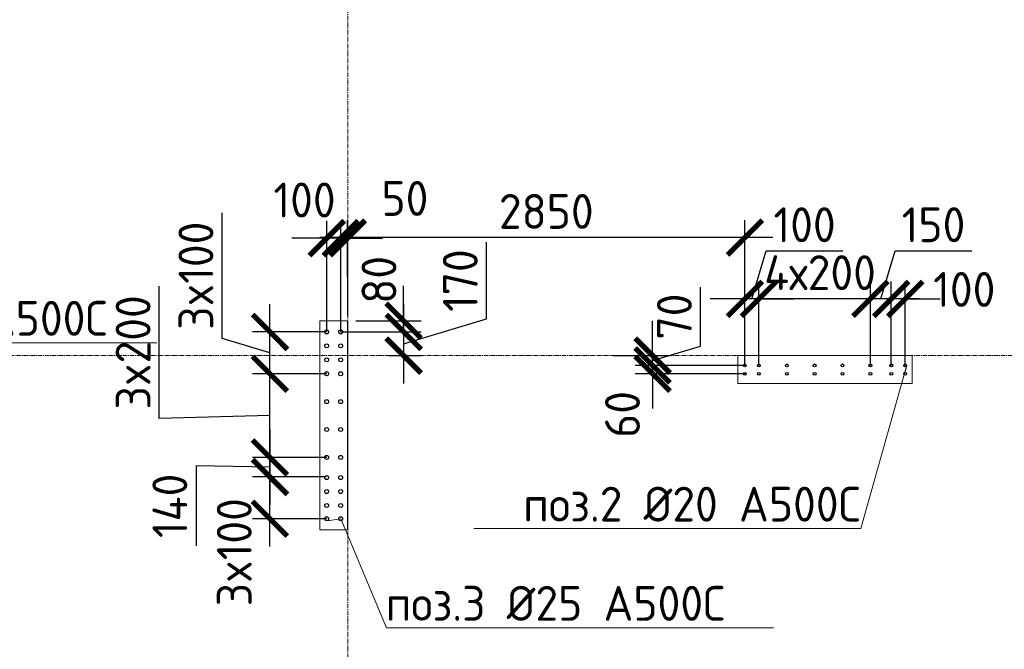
# Model space of a CAD drawing. Header units: millimetres. Extents: x -56135 to 1694203, y -446411 to -23139.
# Tile 246 of 256: x 999005 to 1006069, y -123905 to -119390. Entities that reach past the tile are written whole.
import ezdxf
from ezdxf import colors
from ezdxf.entities.mleader import LeaderData, LeaderLine
from ezdxf.math import Vec2, Vec3

# ---------------------------------------------------------------- set-up
doc = ezdxf.new("R2010")
doc.units = ezdxf.units.MM
for name, pattern in [('01 Штриховая _4 мм_', [6, 3.5, -2.5]), ('______5', [1100, 800, -100, 100, -100]), ('HIDDEN2', [4.7625, 3.175, -1.5875]), ('осевая', [50.8, 31.75, -6.35, 6.35, -6.35])]:
    doc.linetypes.add(name, pattern=pattern)
for name, color, linetype, lineweight in [('1 Стены', 3, 'Continuous', 30), ('Оси', 40, '______5', 18), ('подоснова', 151, 'Continuous', 5), ('РАЗМЕРЫ', 1, 'Continuous', 9), ('СТЕНЫ', 3, 'Continuous', 30)]:
    doc.layers.add(name, color=color, linetype=linetype, lineweight=lineweight)
doc.styles.add('GOST-2.304_Type-B', font='GOST_Common.ttf')
doc.dimstyles.new('СПДС', dxfattribs={"dimscale": 100, "dimtxt": 2.5, "dimasz": 2.5, "dimexe": 1.25, "dimexo": 0, "dimtad": 1, "dimdec": 0, "dimtxsty": 'GOST-2.304_Type-B', "dimblk": 'ARCHTICK', "dimcen": 2.5, "dimdle": 2, "dimadec": 0, "dimazin": 2, "dimtfac": 0.75, "dimtdec": 0, "dimtmove": 1, "dimatfit": 3, "dimfxl": 1, "dimtolj": 1, "dimarcsym": 1})

# ---------------------------------------------------------------- blocks, each defined once
blk = doc.blocks.new('оси 2.2-2.3')
at = {"layer": 'Оси', "color": 16, "linetype": 'осевая', "lineweight": 0, "transparency": 33554687}
for p, q in [((515054.9, -104267.9), (515054.9, -134893.5)), ((468076.3, -121995.4), (524372.9, -121995.4))]:
    blk.add_line(p, q, dxfattribs=at)
blk = doc.blocks.new('стены тп')
at = {"layer": '1 Стены', "color": 252, "linetype": 'HIDDEN2', "lineweight": 0, "true_color": 0x939598}
for p, q in [((902990.7, -202775.6), (902990.7, -202895.6)), ((903070.7, -202775.6), (902990.7, -202775.6)), ((903190.7, -202775.6), (903070.7, -202775.6)), ((903190.7, -204275.6), (903190.7, -202775.6)), ((902990.7, -202895.6), (902990.7, -204275.6)), ((907240.3, -203025.6), (905990.3, -203025.6)), ((905990.3, -203025.6), (905990.3, -203225.6)), ((907240.3, -203225.6), (907240.3, -203025.6)), ((905990.3, -203225.6), (907240.3, -203225.6)), ((902990.7, -204275.6), (903070.6, -204275.6)), ((903070.6, -204275.6), (903190.6, -204275.6)), ((903190.6, -204275.6), (903190.7, -204275.6))]:
    blk.add_line(p, q, dxfattribs=at)
blk = doc.blocks.new('_None')
blk = doc.blocks.new('_ArchTick')
at = {"color": 0, "linetype": 'ByBlock', "const_width": 0.15}
blk.add_lwpolyline([(-0.5, -0.5), (0.5, 0.5)], dxfattribs=at)
blk = doc.blocks.new('*D336')
at = {"layer": 'DEFPOINTS', "color": 0, "transparency": 16777216}
for p in [(1003545.6, -121869.2), (1004207.9, -121869.2), (1004207.9, -121929.5)]:
    blk.add_point(p, dxfattribs=at)
at = {"layer": 'РАЗМЕРЫ', "color": 0, "lineweight": -2, "transparency": 16777216}
for p, q in [((1003545.6, -121869.2), (1003545.6, -121619.2)), ((1004207.9, -121869.2), (1003420.6, -121869.2)), ((1003545.6, -121929.5), (1003545.6, -121869.2)), ((1004207.9, -121929.5), (1003420.6, -121929.5)), ((1003545.6, -121929.5), (1003545.6, -122179.5))]:
    blk.add_line(p, q, dxfattribs=at)
at = {"layer": 'РАЗМЕРЫ', "color": 0, "lineweight": -2, "transparency": 16777216, "xscale": 250, "yscale": 250, "zscale": 250}
for p, rotation in [((1003545.6, -121869.2), 270), ((1003545.6, -121929.5), 90)]:
    blk.add_blockref('_ArchTick', p, dxfattribs=dict(at, rotation=rotation))
at = {"layer": 'РАЗМЕРЫ', "color": 0, "transparency": 16777216, "insert": (1003329.5, -122220.8), "char_height": 250, "attachment_point": 5, "rotation": 90, "style": 'GOST-2.304_Type-B'}
blk.add_mtext('\\A1;60', dxfattribs=at)
blk = doc.blocks.new('*D337')
at = {"layer": 'DEFPOINTS', "color": 0, "transparency": 16777216}
for p in [(1003261.8, -121799.2), (1003545.6, -121799.2), (1004207.9, -121869.2, 360)]:
    blk.add_point(p, dxfattribs=at)
at = {"layer": 'РАЗМЕРЫ', "color": 0, "lineweight": -2, "transparency": 16777216}
for p, q in [((1003889.4, -121731), (1003889.4, -121307.2)), ((1003545.6, -121799.2), (1003545.6, -121549.2)), ((1003545.6, -121834.2), (1003889.4, -121731)), ((1003261.8, -121799.2), (1003670.6, -121799.2)), ((1003545.6, -121869.2), (1003545.6, -121799.2)), ((1003545.6, -121869.2), (1003545.6, -121799.2)), ((1004207.9, -121869.2), (1003420.6, -121869.2)), ((1003545.6, -121869.2), (1003545.6, -122119.2))]:
    blk.add_line(p, q, dxfattribs=at)
at = {"layer": 'РАЗМЕРЫ', "color": 0, "lineweight": -2, "transparency": 16777216, "xscale": 250, "yscale": 250, "zscale": 250}
for p, rotation in [((1003545.6, -121799.2), 270), ((1003545.6, -121869.2), 90)]:
    blk.add_blockref('_ArchTick', p, dxfattribs=dict(at, rotation=rotation))
at = {"layer": 'РАЗМЕРЫ', "color": 0, "transparency": 16777216, "insert": (1003701.9, -121519.1), "char_height": 250, "attachment_point": 5, "rotation": 90, "style": 'GOST-2.304_Type-B'}
blk.add_mtext('\\A1;70', dxfattribs=at)
blk = doc.blocks.new('*D479')
at = {"layer": 'DEFPOINTS', "color": 0, "transparency": 16777216}
for p in [(1001357.7, -120952.4), (1001357.7, -121234.3), (1004207.9, -121869.2)]:
    blk.add_point(p, dxfattribs=at)
at = {"layer": 'РАЗМЕРЫ', "color": 0, "lineweight": -2, "transparency": 16777216}
for p, q in [((1001357.7, -121234.3), (1001357.7, -120827.4)), ((1004207.9, -121869.2), (1004207.9, -120827.4)), ((1004407.9, -120952.4), (1001157.7, -120952.4))]:
    blk.add_line(p, q, dxfattribs=at)
at = {"layer": 'РАЗМЕРЫ', "color": 0, "lineweight": -2, "transparency": 16777216, "xscale": 250, "yscale": 250, "zscale": 250, "rotation": 180}
blk.add_blockref('_ArchTick', (1001357.7, -120952.4), dxfattribs=at)
at = {"layer": 'РАЗМЕРЫ', "color": 0, "lineweight": -2, "transparency": 16777216, "xscale": 250, "yscale": 250, "zscale": 250}
blk.add_blockref('_ArchTick', (1004207.9, -120952.4), dxfattribs=at)
at = {"layer": 'РАЗМЕРЫ', "color": 0, "transparency": 16777216, "insert": (1002782.8, -120764.9), "char_height": 250, "attachment_point": 5, "style": 'GOST-2.304_Type-B'}
blk.add_mtext('\\A1;2850', dxfattribs=at)
blk = doc.blocks.new('*D299')
at = {"layer": 'DEFPOINTS', "color": 0, "transparency": 16777216}
for p in [(1001308.4, -120957), (1001357.9, -121510.9), (1001308.4, -121599.2)]:
    blk.add_point(p, dxfattribs=at)
at = {"layer": 'РАЗМЕРЫ', "color": 0, "lineweight": -2, "transparency": 16777216}
for p, q in [((1001308.4, -121599.2), (1001308.4, -120832)), ((1001357.9, -121510.9), (1001357.9, -120832)), ((1001308.4, -120957), (1001058.4, -120957)), ((1001357.9, -120957), (1001308.4, -120957)), ((1001357.9, -120957), (1001607.9, -120957))]:
    blk.add_line(p, q, dxfattribs=at)
at = {"layer": 'РАЗМЕРЫ', "color": 0, "lineweight": -2, "transparency": 16777216, "xscale": 250, "yscale": 250, "zscale": 250}
blk.add_blockref('_ArchTick', (1001308.4, -120957), dxfattribs=at)
at = {"layer": 'РАЗМЕРЫ', "color": 0, "lineweight": -2, "transparency": 16777216, "xscale": 250, "yscale": 250, "zscale": 250, "rotation": 180}
blk.add_blockref('_ArchTick', (1001357.9, -120957), dxfattribs=at)
at = {"layer": 'РАЗМЕРЫ', "color": 0, "transparency": 16777216, "insert": (1001768.8, -120671.8), "char_height": 250, "attachment_point": 5, "style": 'GOST-2.304_Type-B'}
blk.add_mtext('\\A1;50', dxfattribs=at)
blk = doc.blocks.new('*D525')
at = {"layer": 'DEFPOINTS', "color": 0, "transparency": 16777216}
for p in [(1001416.6, -121549.2), (1001759.5, -121549.2), (1001308.4, -121629.2)]:
    blk.add_point(p, dxfattribs=at)
at = {"layer": 'РАЗМЕРЫ', "color": 0, "lineweight": -2, "transparency": 16777216}
for p, q in [((1001759.5, -121549.2), (1001759.5, -121299.2)), ((1001416.6, -121549.2), (1001884.5, -121549.2)), ((1001759.5, -121629.2), (1001759.5, -121549.2)), ((1001308.4, -121629.2), (1001884.5, -121629.2)), ((1001759.5, -121629.2), (1001759.5, -121879.2))]:
    blk.add_line(p, q, dxfattribs=at)
at = {"layer": 'РАЗМЕРЫ', "color": 0, "lineweight": -2, "transparency": 16777216, "xscale": 250, "yscale": 250, "zscale": 250}
for p, rotation in [((1001759.5, -121549.2), 270), ((1001759.5, -121629.2), 90)]:
    blk.add_blockref('_ArchTick', p, dxfattribs=dict(at, rotation=rotation))
at = {"layer": 'РАЗМЕРЫ', "color": 0, "transparency": 16777216, "insert": (1001582.5, -121255.6), "char_height": 250, "attachment_point": 5, "rotation": 90, "style": 'GOST-2.304_Type-B'}
blk.add_mtext('\\A1;80', dxfattribs=at)
blk = doc.blocks.new('*D300')
at = {"layer": 'DEFPOINTS', "color": 0, "transparency": 16777216}
for p in [(1001208, -120957), (1001208, -121629.2), (1001308.4, -121629.2, -360)]:
    blk.add_point(p, dxfattribs=at)
at = {"layer": 'РАЗМЕРЫ', "color": 0, "lineweight": -2, "transparency": 16777216}
for p, q in [((1001208, -121629.2), (1001208, -120832)), ((1001308.4, -121629.2), (1001308.4, -120832)), ((1001208, -120957), (1000958, -120957)), ((1001308.4, -120957), (1001208, -120957)), ((1001308.4, -120957), (1001558.4, -120957))]:
    blk.add_line(p, q, dxfattribs=at)
at = {"layer": 'РАЗМЕРЫ', "color": 0, "lineweight": -2, "transparency": 16777216, "xscale": 250, "yscale": 250, "zscale": 250}
blk.add_blockref('_ArchTick', (1001208, -120957), dxfattribs=at)
at = {"layer": 'РАЗМЕРЫ', "color": 0, "lineweight": -2, "transparency": 16777216, "xscale": 250, "yscale": 250, "zscale": 250, "rotation": 180}
blk.add_blockref('_ArchTick', (1001308.4, -120957), dxfattribs=at)
at = {"layer": 'РАЗМЕРЫ', "color": 0, "transparency": 16777216, "insert": (1001048.6, -120682.9), "char_height": 250, "attachment_point": 5, "style": 'GOST-2.304_Type-B'}
blk.add_mtext('\\A1;100', dxfattribs=at)
blk = doc.blocks.new('*D526')
at = {"layer": 'DEFPOINTS', "color": 0, "transparency": 16777216}
for p in [(1001308.4, -121629.2, -360), (1001652.7, -121799.2), (1001759.5, -121799.2)]:
    blk.add_point(p, dxfattribs=at)
at = {"layer": 'РАЗМЕРЫ', "color": 0, "lineweight": -2, "transparency": 16777216}
for p, q in [((1002353.3, -121536), (1002353.3, -120986)), ((1001759.5, -121429.2), (1001759.5, -121999.2)), ((1001759.5, -121714.2), (1002353.3, -121536)), ((1001308.4, -121629.2), (1001884.5, -121629.2)), ((1001652.7, -121799.2), (1001884.5, -121799.2))]:
    blk.add_line(p, q, dxfattribs=at)
at = {"layer": 'РАЗМЕРЫ', "color": 0, "lineweight": -2, "transparency": 16777216, "xscale": 250, "yscale": 250, "zscale": 250}
for p, rotation in [((1001759.5, -121629.2), 90), ((1001759.5, -121799.2), 270)]:
    blk.add_blockref('_ArchTick', p, dxfattribs=dict(at, rotation=rotation))
at = {"layer": 'РАЗМЕРЫ', "color": 0, "transparency": 16777216, "insert": (1002165.8, -121261), "char_height": 250, "attachment_point": 5, "rotation": 90, "style": 'GOST-2.304_Type-B'}
blk.add_mtext('\\A1;170', dxfattribs=at)
blk = doc.blocks.new('*D537')
at = {"layer": 'DEFPOINTS', "color": 0, "transparency": 16777216}
for p in [(1005257.9, -121391.8), (1005257.9, -121869.2), (1005357.9, -121869.2)]:
    blk.add_point(p, dxfattribs=at)
at = {"layer": 'РАЗМЕРЫ', "color": 0, "lineweight": -2, "transparency": 16777216}
for p, q in [((1005257.9, -121869.2), (1005257.9, -121266.8)), ((1005357.9, -121869.2), (1005357.9, -121266.8)), ((1005257.9, -121391.8), (1005007.9, -121391.8)), ((1005357.9, -121391.8), (1005257.9, -121391.8)), ((1005357.9, -121391.8), (1005607.9, -121391.8))]:
    blk.add_line(p, q, dxfattribs=at)
at = {"layer": 'РАЗМЕРЫ', "color": 0, "lineweight": -2, "transparency": 16777216, "xscale": 250, "yscale": 250, "zscale": 250}
blk.add_blockref('_ArchTick', (1005257.9, -121391.8), dxfattribs=at)
at = {"layer": 'РАЗМЕРЫ', "color": 0, "lineweight": -2, "transparency": 16777216, "xscale": 250, "yscale": 250, "zscale": 250, "rotation": 180}
blk.add_blockref('_ArchTick', (1005357.9, -121391.8), dxfattribs=at)
at = {"layer": 'РАЗМЕРЫ', "color": 0, "transparency": 16777216, "insert": (1005781.8, -121324.5), "char_height": 250, "attachment_point": 5, "style": 'GOST-2.304_Type-B'}
blk.add_mtext('\\A1;100', dxfattribs=at)
blk = doc.blocks.new('*D538')
at = {"layer": 'DEFPOINTS', "color": 0, "transparency": 16777216}
for p in [(1005107.9, -121391.8), (1005107.9, -121869.2), (1005257.9, -121869.2)]:
    blk.add_point(p, dxfattribs=at)
at = {"layer": 'РАЗМЕРЫ', "color": 0, "lineweight": -2, "transparency": 16777216}
for p, q in [((1005182.9, -121391.8), (1005286, -121048.1)), ((1005286, -121048.1), (1005836, -121048.1)), ((1005107.9, -121869.2), (1005107.9, -121266.8)), ((1005257.9, -121869.2), (1005257.9, -121266.8)), ((1005457.9, -121391.8), (1004907.9, -121391.8))]:
    blk.add_line(p, q, dxfattribs=at)
at = {"layer": 'РАЗМЕРЫ', "color": 0, "lineweight": -2, "transparency": 16777216, "xscale": 250, "yscale": 250, "zscale": 250, "rotation": 180}
blk.add_blockref('_ArchTick', (1005107.9, -121391.8), dxfattribs=at)
at = {"layer": 'РАЗМЕРЫ', "color": 0, "lineweight": -2, "transparency": 16777216, "xscale": 250, "yscale": 250, "zscale": 250}
blk.add_blockref('_ArchTick', (1005257.9, -121391.8), dxfattribs=at)
at = {"layer": 'РАЗМЕРЫ', "color": 0, "transparency": 16777216, "insert": (1005561, -120860.6), "char_height": 250, "attachment_point": 5, "style": 'GOST-2.304_Type-B'}
blk.add_mtext('\\A1;150', dxfattribs=at)
blk = doc.blocks.new('*D539')
at = {"layer": 'DEFPOINTS', "color": 0, "transparency": 16777216}
for p in [(1004307.9, -121391.8), (1004307.9, -121869.2), (1005107.9, -121869.2)]:
    blk.add_point(p, dxfattribs=at)
at = {"layer": 'РАЗМЕРЫ', "color": 0, "lineweight": -2, "transparency": 16777216}
for p, q in [((1004307.9, -121869.2), (1004307.9, -121266.8)), ((1005107.9, -121869.2), (1005107.9, -121266.8)), ((1005307.9, -121391.8), (1004107.9, -121391.8))]:
    blk.add_line(p, q, dxfattribs=at)
at = {"layer": 'РАЗМЕРЫ', "color": 0, "lineweight": -2, "transparency": 16777216, "xscale": 250, "yscale": 250, "zscale": 250, "rotation": 180}
blk.add_blockref('_ArchTick', (1004307.9, -121391.8), dxfattribs=at)
at = {"layer": 'РАЗМЕРЫ', "color": 0, "lineweight": -2, "transparency": 16777216, "xscale": 250, "yscale": 250, "zscale": 250}
blk.add_blockref('_ArchTick', (1005107.9, -121391.8), dxfattribs=at)
at = {"layer": 'РАЗМЕРЫ', "color": 0, "transparency": 16777216, "insert": (1004746.8, -121204.3), "char_height": 250, "attachment_point": 5, "style": 'GOST-2.304_Type-B'}
blk.add_mtext('\\A1;4х200', dxfattribs=at)
blk = doc.blocks.new('*D540')
at = {"layer": 'DEFPOINTS', "color": 0, "transparency": 16777216}
for p in [(1004207.9, -121391.8), (1004207.9, -121869.2), (1004307.9, -121869.2)]:
    blk.add_point(p, dxfattribs=at)
at = {"layer": 'РАЗМЕРЫ', "color": 0, "lineweight": -2, "transparency": 16777216}
for p, q in [((1004257.9, -121391.8), (1004361, -121048.1)), ((1004361, -121048.1), (1004911, -121048.1)), ((1004207.9, -121869.2), (1004207.9, -121266.8)), ((1004307.9, -121869.2), (1004307.9, -121266.8)), ((1004207.9, -121391.8), (1003957.9, -121391.8)), ((1004307.9, -121391.8), (1004207.9, -121391.8)), ((1004307.9, -121391.8), (1004207.9, -121391.8)), ((1004307.9, -121391.8), (1004557.9, -121391.8))]:
    blk.add_line(p, q, dxfattribs=at)
at = {"layer": 'РАЗМЕРЫ', "color": 0, "lineweight": -2, "transparency": 16777216, "xscale": 250, "yscale": 250, "zscale": 250}
blk.add_blockref('_ArchTick', (1004207.9, -121391.8), dxfattribs=at)
at = {"layer": 'РАЗМЕРЫ', "color": 0, "lineweight": -2, "transparency": 16777216, "xscale": 250, "yscale": 250, "zscale": 250, "rotation": 180}
blk.add_blockref('_ArchTick', (1004307.9, -121391.8), dxfattribs=at)
at = {"layer": 'РАЗМЕРЫ', "color": 0, "transparency": 16777216, "insert": (1004636, -120860.6), "char_height": 250, "attachment_point": 5, "style": 'GOST-2.304_Type-B'}
blk.add_mtext('\\A1;100', dxfattribs=at)
blk = doc.blocks.new('*D862')
at = {"layer": 'DEFPOINTS', "color": 0, "transparency": 16777216}
for p in [(1000800.4, -122669.4), (1001206.9, -122669.4), (1001207.4, -122969.1, -720)]:
    blk.add_point(p, dxfattribs=at)
at = {"layer": 'РАЗМЕРЫ', "color": 0, "lineweight": -2, "transparency": 16777216}
for p, q in [((1000800.4, -123169.1), (1000800.4, -122469.4)), ((1001206.9, -122669.4), (1000675.4, -122669.4)), ((1001207.4, -122969.1), (1000675.4, -122969.1))]:
    blk.add_line(p, q, dxfattribs=at)
at = {"layer": 'РАЗМЕРЫ', "color": 0, "lineweight": -2, "transparency": 16777216, "xscale": 250, "yscale": 250, "zscale": 250}
for p, rotation in [((1000800.4, -122669.4), 90), ((1000800.4, -122969.1), 270)]:
    blk.add_blockref('_ArchTick', p, dxfattribs=dict(at, rotation=rotation))
at = {"layer": 'РАЗМЕРЫ', "color": 0, "transparency": 16777216, "insert": (1000544.3, -123209.2), "char_height": 250, "attachment_point": 5, "rotation": 90, "style": 'GOST-2.304_Type-B'}
blk.add_mtext('\\A1;3x100', dxfattribs=at)
blk = doc.blocks.new('*D863')
at = {"layer": 'DEFPOINTS', "color": 0, "transparency": 16777216}
for p in [(1000800.4, -121929.1), (1001207.4, -121929.1, -720), (1001207.4, -122529.1, -720)]:
    blk.add_point(p, dxfattribs=at)
at = {"layer": 'РАЗМЕРЫ', "color": 0, "lineweight": -2, "transparency": 16777216}
for p, q in [((1000006.2, -122250.7), (1000006.2, -121300.7)), ((1000800.4, -122729.1), (1000800.4, -121729.1)), ((1001207.4, -121929.1), (1000675.4, -121929.1)), ((1000800.4, -122229.1), (1000006.2, -122250.7)), ((1001207.4, -122529.1), (1000675.4, -122529.1))]:
    blk.add_line(p, q, dxfattribs=at)
at = {"layer": 'РАЗМЕРЫ', "color": 0, "lineweight": -2, "transparency": 16777216, "xscale": 250, "yscale": 250, "zscale": 250}
for p, rotation in [((1000800.4, -121929.1), 90), ((1000800.4, -122529.1), 270)]:
    blk.add_blockref('_ArchTick', p, dxfattribs=dict(at, rotation=rotation))
at = {"layer": 'РАЗМЕРЫ', "color": 0, "transparency": 16777216, "insert": (999818.7, -121775.7), "char_height": 250, "attachment_point": 5, "rotation": 90, "style": 'GOST-2.304_Type-B'}
blk.add_mtext('\\A1;3x200', dxfattribs=at)
blk = doc.blocks.new('*D864')
at = {"layer": 'DEFPOINTS', "color": 0, "transparency": 16777216}
for p in [(1000800.4, -121629.2), (1001208, -121629.2, -360), (1001207.4, -121929.1, -720)]:
    blk.add_point(p, dxfattribs=at)
at = {"layer": 'РАЗМЕРЫ', "color": 0, "lineweight": -2, "transparency": 16777216}
for p, q in [((1000456.7, -121676), (1000456.7, -120776)), ((1000800.4, -122129.1), (1000800.4, -121429.2)), ((1001208, -121629.2), (1000675.4, -121629.2)), ((1000800.4, -121779.2), (1000456.7, -121676)), ((1001207.4, -121929.1), (1000675.4, -121929.1))]:
    blk.add_line(p, q, dxfattribs=at)
at = {"layer": 'РАЗМЕРЫ', "color": 0, "lineweight": -2, "transparency": 16777216, "xscale": 250, "yscale": 250, "zscale": 250}
for p, rotation in [((1000800.4, -121629.2), 90), ((1000800.4, -121929.1), 270)]:
    blk.add_blockref('_ArchTick', p, dxfattribs=dict(at, rotation=rotation))
at = {"layer": 'РАЗМЕРЫ', "color": 0, "transparency": 16777216, "insert": (1000269.2, -121226), "char_height": 250, "attachment_point": 5, "rotation": 90, "style": 'GOST-2.304_Type-B'}
blk.add_mtext('\\A1;3x100', dxfattribs=at)
blk = doc.blocks.new('*D865')
at = {"layer": 'DEFPOINTS', "color": 0, "transparency": 16777216}
for p in [(1001207.4, -122529.1, -720), (1000800.4, -122669.4), (1000967.6, -122669.4)]:
    blk.add_point(p, dxfattribs=at)
at = {"layer": 'РАЗМЕРЫ', "color": 0, "lineweight": -2, "transparency": 16777216}
for p, q in [((1000800.4, -122329.1), (1000800.4, -122869.4)), ((1001207.4, -122529.1), (1000675.4, -122529.1)), ((1000800.4, -122599.3), (1000269.8, -122589.2)), ((1000269.8, -122589.2), (1000269.8, -123164.2)), ((1000967.6, -122669.4), (1000675.4, -122669.4))]:
    blk.add_line(p, q, dxfattribs=at)
at = {"layer": 'РАЗМЕРЫ', "color": 0, "lineweight": -2, "transparency": 16777216, "xscale": 250, "yscale": 250, "zscale": 250}
for p, rotation in [((1000800.4, -122529.1), 90), ((1000800.4, -122669.4), 270)]:
    blk.add_blockref('_ArchTick', p, dxfattribs=dict(at, rotation=rotation))
at = {"layer": 'РАЗМЕРЫ', "color": 0, "transparency": 16777216, "insert": (1000082.3, -122876.7), "char_height": 250, "attachment_point": 5, "rotation": 90, "style": 'GOST-2.304_Type-B'}
blk.add_mtext('\\A1;140', dxfattribs=at)
blk = doc.blocks.new('стены  тп')
at = {"layer": 'СТЕНЫ', "color": 251, "linetype": '01 Штриховая _4 мм_', "lineweight": 0, "true_color": 0x636466}
for p, q in [((583112.4, -331875.7, 3100), (583112.4, -331995.7, 3100)), ((583192.4, -331875.7, 3100), (583112.4, -331875.7, 3100)), ((583312.4, -331875.7, 3100), (583192.4, -331875.7, 3100)), ((583312.4, -333375.7, 3100), (583312.4, -331875.7, 3100)), ((583112.4, -331995.7, 3100), (583112.4, -333375.7, 3100)), ((587362, -332125.7, 3100), (586112, -332125.7, 3100)), ((586112, -332125.7, 3100), (586112, -332325.7, 3100)), ((587362, -332325.7, 3100), (587362, -332125.7, 3100)), ((586112, -332325.7, 3100), (587362, -332325.7, 3100)), ((583112.4, -333375.7, 3100), (583192.3, -333375.7, 3100)), ((583192.3, -333375.7, 3100), (583312.3, -333375.7, 3100)), ((583312.3, -333375.7, 3100), (583312.4, -333375.7, 3100))]:
    blk.add_line(p, q, dxfattribs=at)

msp = doc.modelspace()

# ---------------------------------------------------------------- linework, layer by layer
at = {"layer": '1 Стены', "color": 1, "lineweight": 0}
for p, q in [((1001357.7, -121549.2, -1440), (1001157.7, -121549.2, -1440)), ((1001157.7, -121549.2, -1440), (1001157.7, -122799.2, -1440)), ((1001157.7, -121549.2, -1080), (1001357.7, -121549.2, -1080)), ((1001157.7, -121549.2, -1080), (1001357.7, -121549.2, -1080)), ((1001157.7, -121549.2, -1080), (1001357.7, -121549.2, -1080)), ((1001157.7, -121549.2, -1080), (1001357.7, -121549.2, -1080)), ((1001357.9, -121549.1, -360), (1001157.9, -121549.1, -360)), ((1001357.9, -121549.2, -360), (1001157.9, -121549.2, -360)), ((1001357.9, -121549.2, -720), (1001157.9, -121549.2, -720)), ((1001357.9, -121549.1, -720), (1001158, -121549.1, -720)), ((1001357.9, -121549.2, -720), (1001158, -121549.2, -720)), ((1001357.7, -122799.2, -1440), (1001357.7, -121549.2, -1440))]:
    msp.add_line(p, q, dxfattribs=at)
at = {"layer": '1 Стены', "color": 252, "lineweight": 0, "true_color": 0x939598}
for p, q in [((1001157.9, -121549.2, -360), (1001157.9, -123049.2, -360)), ((1001157.9, -121549.2, -720), (1001157.9, -123049.2, -720)), ((1001157.9, -121549.2, -1080), (1001157.9, -123049.2, -1080)), ((1001158, -121549.2, -720), (1001158, -123049.2, -720)), ((1001357.7, -123049.2, -1080), (1001357.7, -121549.2, -1080)), ((1001357.9, -123049.2, -360), (1001357.9, -121549.2, -360)), ((1001357.9, -123049.2, -720), (1001357.9, -121549.2, -720)), ((1001357.9, -123049.2, -720), (1001357.9, -121549.2, -720)), ((1001158, -121799.2, -1080), (1001158, -123049.2, -1080)), ((1001358, -123049.2, -1080), (1001358, -121799.2, -1080)), ((1004157.9, -121999.2), (1004157.9, -121799.2)), ((1004157.9, -121799.2), (1005407.9, -121799.2)), ((1004157.9, -121799.2), (1005407.9, -121799.2)), ((1005407.9, -121799.2), (1005407.9, -121999.2)), ((1005407.9, -121999.2), (1004157.9, -121999.2)), ((1005407.9, -121999.2), (1004157.9, -121999.2)), ((1001157.9, -123049.1, -360), (1001357.9, -123049.1, -360)), ((1001157.9, -123049.2, -360), (1001357.9, -123049.2, -360)), ((1001157.9, -123049.2, -720), (1001357.9, -123049.2, -720)), ((1001157.9, -123049.2, -1080), (1001357.7, -123049.2, -1080)), ((1001158, -123049.1, -1080), (1001358, -123049.1, -1080)), ((1001358, -123049.1, -720), (1001158, -123049.1, -720)), ((1001358, -123049.1, -720), (1001158, -123049.1, -720)), ((1001158, -123049.2, -1080), (1001358, -123049.2, -1080)), ((1001358, -123049.2, -720), (1001158, -123049.2, -720)), ((1001358, -123049.2, -720), (1001158, -123049.2, -720)), ((1001358, -123049.2, -720), (1001158, -123049.2, -720)), ((1001358, -123049.2, -720), (1001158, -123049.2, -720)), ((1001358, -123049.2, -720), (1001158, -123049.2, -720))]:
    msp.add_line(p, q, dxfattribs=at)
at = {"layer": 'РАЗМЕРЫ', "color": 1, "linetype": 'Continuous', "lineweight": 30}
for centre in [(1001207.4, -121629.1, -720), (1001307.7, -121629.1, -720), (1001207.4, -121729.1, -720), (1001307.7, -121729.1, -720), (1001207.4, -121829.1, -720), (1001307.7, -121829.1, -720), (1001207.4, -121929.1, -720), (1001307.7, -121929.1, -720), (1001207.4, -122129.1, -720), (1001307.7, -122129.1, -720), (1001207.4, -122329.1, -720), (1001307.7, -122329.1, -720), (1001207.4, -122529.1, -720), (1001307.7, -122529.1, -720), (1001207.4, -122674.1, -720), (1001307.7, -122674.1, -720), (1001207.4, -122774.1, -720), (1001307.7, -122774.1, -720), (1001207.4, -122874.1, -720), (1001307.7, -122874.1, -720), (1001207.4, -122969.1, -720), (1001307.7, -122969.1, -720)]:
    msp.add_circle(centre, 14, dxfattribs=at)
at = {"layer": 'РАЗМЕРЫ', "color": 6, "linetype": 'Continuous', "lineweight": 30}
for centre in [(1004207.9, -121869.2), (1004307.9, -121869.2), (1004507.9, -121869.2), (1004707.9, -121869.2), (1004907.9, -121869.2), (1005107.9, -121869.2), (1005257.9, -121869.2), (1005357.9, -121869.2), (1004207.9, -121929.5), (1004307.9, -121929.5), (1004507.9, -121929.5), (1004707.9, -121929.5), (1004907.9, -121929.5), (1005107.9, -121929.5), (1005257.9, -121929.5), (1005357.9, -121929.5)]:
    msp.add_circle(centre, 10, dxfattribs=at)

# ---------------------------------------------------------------- block references
at = {"layer": 'РАЗМЕРЫ', "color": 1}
for name, p in [('оси 2.2-2.3', (486303.3, 196.2)), ('стены тп', (98167.6, 81226.5))]:
    msp.add_blockref(name, p, dxfattribs=at)
at = {"layer": 'РАЗМЕРЫ'}
msp.add_blockref('стены  тп', (418045.9, 210326.6, -3100), dxfattribs=at)

# ---------------------------------------------------------------- dimensions: what is measured, and where the dimension line sits
for base, p1, p2, picture, middle in [((1001208, -120957), (1001308.4, -121629.2, -360), (1001208, -121629.2), '*D300', (1001048.6, -120870.4)), ((1001308.3858, -120956.9667), (1001357.8917, -121510.8893), (1001308.3858, -121599.1741), '*D299', (1001768.8039, -120859.258))]:
    dim = msp.add_linear_dim(base=base, p1=p1, p2=p2, dimstyle='СПДС', dxfattribs=at)
    dim.commit()
    dim.dimension.update_dxf_attribs({"geometry": picture, "text_midpoint": middle, "dimtype": 160})
dim = msp.add_linear_dim(base=(1001357.7, -120952.4), p1=(1004207.9, -121869.2), p2=(1001357.7, -121234.3), dimstyle='СПДС', dxfattribs=at)
dim.commit()
dim.dimension.update_dxf_attribs({"geometry": '*D479', "text_midpoint": (1002782.8, -120764.9)})
at = {"layer": 'РАЗМЕРЫ', "color": 1}
for base, p1, p2, picture, middle in [((1004207.9, -121391.8), (1004307.9, -121869.2), (1004207.9, -121869.2), '*D540', (1004423.5, -120860.6)), ((1005107.9, -121391.8), (1005257.9, -121869.2), (1005107.9, -121869.2), '*D538', (1005348.5, -120860.6))]:
    dim = msp.add_linear_dim(base=base, p1=p1, p2=p2, dimstyle='СПДС', dxfattribs=at)
    dim.commit()
    dim.dimension.update_dxf_attribs({"geometry": picture, "text_midpoint": middle})
dim = msp.add_linear_dim(base=(1000800.4, -121629.2), p1=(1001207.4, -121929.1, -720), p2=(1001208, -121629.2, -360), angle=90, text='3x100', dimstyle='СПДС', dxfattribs=at)
dim.commit()
dim.dimension.update_dxf_attribs({"geometry": '*D864', "text_midpoint": (1000269.2, -121613.5)})
at = {"layer": 'РАЗМЕРЫ'}
for base, p1, p2, picture, middle in [((1001759.5, -121799.2), (1001308.4, -121629.2, -360), (1001652.7, -121799.2), '*D526', (1002165.8, -121473.5)), ((1003545.6, -121799.2), (1004207.9, -121869.2, 360), (1003261.8, -121799.2), '*D337', (1003701.9, -121668.5))]:
    dim = msp.add_linear_dim(base=base, p1=p1, p2=p2, angle=90, dimstyle='СПДС', dxfattribs=at)
    dim.commit()
    dim.dimension.update_dxf_attribs({"geometry": picture, "text_midpoint": middle})
for base, p1, p2, picture, middle in [((1001759.5, -121549.2, -360), (1001308.4, -121629.2, -360), (1001416.6, -121549.2, -360), '*D525', (1001770, -121255.6, -360)), ((1003545.6, -121869.2, 360), (1004207.9, -121929.5, 360), (1004207.9, -121869.2, 360), '*D336', (1003517, -122220.8, 360))]:
    dim = msp.add_linear_dim(base=base, p1=p1, p2=p2, angle=90, dimstyle='СПДС', dxfattribs=at)
    dim.commit()
    dim.dimension.update_dxf_attribs({"geometry": picture, "text_midpoint": middle, "dimtype": 160})
at = {"layer": 'РАЗМЕРЫ', "color": 1}
dim = msp.add_linear_dim(base=(1004307.9, -121391.8), p1=(1005107.9, -121869.2), p2=(1004307.9, -121869.2), text='4х200', dimstyle='СПДС', dxfattribs=at)
dim.commit()
dim.dimension.update_dxf_attribs({"geometry": '*D539', "text_midpoint": (1004746.8, -121391.8), "dimtype": 160})
dim = msp.add_linear_dim(base=(1005257.9, -121391.8), p1=(1005357.9, -121869.2), p2=(1005257.9, -121869.2), dimstyle='СПДС', dxfattribs=at)
dim.commit()
dim.dimension.update_dxf_attribs({"geometry": '*D537', "text_midpoint": (1005781.8, -121512), "dimtype": 160})
for base, p1, p2, text, picture, middle in [((1000800.4, -121929.1), (1001207.4, -122529.1, -720), (1001207.4, -121929.1, -720), '3x200', '*D863', (1000006.2, -122188.2)), ((1000800.4, -122669.4), (1001207.4, -122969.1, -720), (1001206.9, -122669.4), '3x100', '*D862', (1000731.8, -123209.2))]:
    dim = msp.add_linear_dim(base=base, p1=p1, p2=p2, angle=90, text=text, dimstyle='СПДС', dxfattribs=at)
    dim.commit()
    dim.dimension.update_dxf_attribs({"geometry": picture, "text_midpoint": middle, "dimtype": 160})
dim = msp.add_linear_dim(base=(1000800.4, -122669.4), p1=(1001207.4, -122529.1, -720), p2=(1000967.6, -122669.4), angle=90, dimstyle='СПДС', dxfattribs=at)
dim.commit()
dim.dimension.update_dxf_attribs({"geometry": '*D865', "text_midpoint": (1000269.8, -122651.7), "dimtype": 160})

# ---------------------------------------------------------------- leaders
at = {"layer": 'подоснова', "color": 4, "ltscale": 0.3}
ml = msp.add_multileader_mtext('Standard', dxfattribs=at)
ml.set_content('{\\C2;поз.2 %%C20 А500С }', color=4, style='GOST-2.304_Type-B')
ml.set_leader_properties(color=256, linetype='ByLayer', lineweight=15)
ml.set_arrow_properties(name='NONE')
ml.build(insert=Vec2(0, 0))
ml.multileader.update_dxf_attribs({"text_left_attachment_type": 6, "text_right_attachment_type": 6, "dogleg_length": 0.1, "arrow_head_size": 18})
ctx = ml.context
ctx.base_point, ctx.char_height, ctx.arrow_head_size, ctx.landing_gap_size, ctx.plane_origin = Vec3(997213.5, -121706.6, 360), 250, 18, 20, Vec3(1002445.9, -120714, 360)
ctx.left_attachment, ctx.right_attachment, ctx.text_align_type = 6, 6, 1
notes = []
notes.append((ctx, [(1, (1, 1, 0), (997213.4, -121706.6, 360), (1, 0), 0.1, [(1, [(997259.7, -120017.1, 360), (997272.2, -119968.7, 360)], 0, [])])]))
ctx.mtext.insert, ctx.mtext.width, ctx.mtext.alignment, ctx.mtext.flow_direction = Vec3(998425.3, -121406.6, 360), 4075.871, 2, 5
ml = msp.add_multileader_mtext('Standard', dxfattribs=at)
ml.set_content('{\\C2;поз.2 %%C20 А500С }', color=4, style='GOST-2.304_Type-B')
ml.set_leader_properties(color=256, linetype='ByLayer', lineweight=15)
ml.set_arrow_properties(name='NONE')
ml.build(insert=Vec2(0, 0))
ml.multileader.update_dxf_attribs({"text_left_attachment_type": 6, "text_right_attachment_type": 6, "dogleg_length": 0.1, "arrow_head_size": 18})
ctx = ml.context
ctx.base_point, ctx.char_height, ctx.arrow_head_size, ctx.landing_gap_size, ctx.plane_origin = Vec3(1002616.6, -123039.5, 360), 250, 18, 20, Vec3(1010544.1, -122613.9, 360)
ctx.left_attachment, ctx.right_attachment, ctx.text_align_type = 6, 6, 1
notes.append((ctx, [(0, (1, 1, 0), (1005040.4, -123039.5, 360), (-1, 0), 0.1, [(1, [(1005357.9, -121917, 360), (1005370.4, -121868.6, 360)], 0, [])])]))
ctx.mtext.insert, ctx.mtext.width, ctx.mtext.alignment, ctx.mtext.flow_direction = Vec3(1003828.5, -122739.5, 360), 4075.871, 2, 5
ml = msp.add_multileader_mtext('Standard', dxfattribs=at)
ml.set_content('{\\C2;поз.3 %%C25 А500С }', color=4, style='GOST-2.304_Type-B')
ml.set_leader_properties(color=256, linetype='ByLayer', lineweight=15)
ml.set_arrow_properties(name='NONE')
ml.build(insert=Vec2(0, 0))
ml.multileader.update_dxf_attribs({"text_left_attachment_type": 6, "text_right_attachment_type": 6, "dogleg_length": 0.1, "arrow_head_size": 18})
ctx = ml.context
ctx.base_point, ctx.char_height, ctx.arrow_head_size, ctx.landing_gap_size, ctx.plane_origin = Vec3(1001637.1, -123750.8, -360), 250, 18, 20, Vec3(1006461.8, -123756.4, -360)
ctx.left_attachment, ctx.right_attachment, ctx.text_align_type = 6, 6, 1
notes.append((ctx, [(1, (1, 1, 0), (1001637, -123750.8, -360), (1, 0), 0.1, [(1, [(1001210.2, -122983, -360), (1001308.1, -122969.2, -360)], 0, [])])]))
ctx.mtext.insert, ctx.mtext.width, ctx.mtext.alignment, ctx.mtext.flow_direction = Vec3(1002848.9, -123450.8, -360), 4075.871, 2, 5
for ctx, leaders in notes:
    for number, flags, end, landing, length, lines in leaders:
        leader = LeaderData()
        leader.index, (leader.has_last_leader_line, leader.has_dogleg_vector, leader.attachment_direction) = number, flags
        leader.last_leader_point, leader.dogleg_vector, leader.dogleg_length = Vec3(end), Vec3(landing), length
        for number, points, colour, breaks in lines:
            line = LeaderLine()
            line.index, line.vertices, line.color, line.breaks = number, Vec3.list(points), colors.encode_raw_color(colour), breaks
            leader.lines.append(line)
        ctx.leaders.append(leader)

doc.saveas('drawing.dxf')
